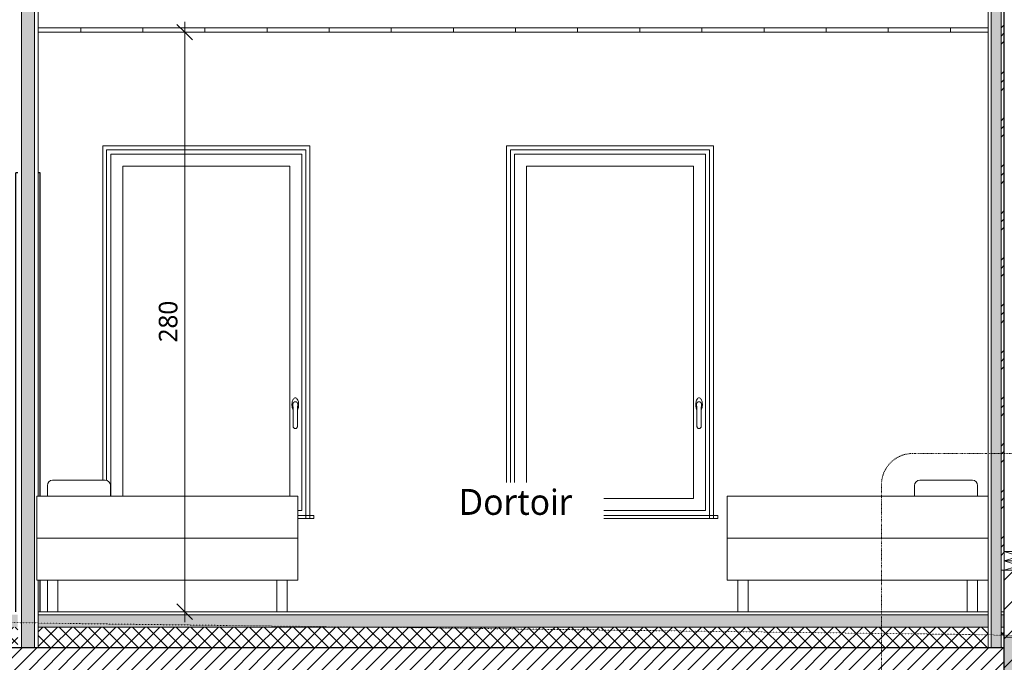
# Model space of a CAD drawing. Header units: millimetres. Extents: x -14541 to 215560, y -3285 to 6136.
# Tile 8 of 50: x 17014 to 21769, y -245 to 2860. Entities that reach past the tile are written whole.
import ezdxf

# ---------------------------------------------------------------- set-up
doc = ezdxf.new("R2010")
doc.units = ezdxf.units.MM
doc.linetypes.add('A-pointilles', pattern=[0.53, 0, -0.53])
doc.linetypes.add('Tiret point', pattern=[6.25, 2.5, -1.875, 0, -1.875])
for name, color, linetype, lineweight in [('A-ANNO-DIMS', 211, 'Continuous', 9), ('A-ANNO-DIMS-50', 211, 'Continuous', 9), ('A-ANNO-SYMB', 150, 'Continuous', 9), ('A-AREA-IDEN', 2, 'Continuous', 9), ('A-CLNG', 13, 'Continuous', 13), ('A-CLNG-FNSH', 13, 'Continuous', 13), ('A-CLNG-PATT', 13, 'Continuous', 13), ('A-DETL-GENF', 92, 'Continuous', 13), ('A-DOOR', 31, 'Continuous', 25), ('A-FLOR', 192, 'Continuous', 13), ('A-FLOR-FNSH', 192, 'Continuous', 13), ('A-FLOR-MCUT', 51, 'Continuous', 13), ('A-FLOR-PATT', 8, 'Continuous', 13), ('A-GLAZ', 151, 'Continuous', 13), ('A-WALL', 113, 'Continuous', 13), ('A-WALL-FNSH', 113, 'Continuous', 13), ('A-WALL-PATT', 111, 'Continuous', 13), ('C-TOPO-FNSH', 192, 'A-pointilles', 13), ('C-TOPO-PATT', 8, 'Continuous', 100), ('I-FURN', 30, 'Continuous', 13), ('I-WALL', 2, 'Continuous', 13)]:
    doc.layers.add(name, color=color, linetype=linetype, lineweight=lineweight)
doc.styles.add('Trebuchet MS', font='trebuc.ttf', dxfattribs={"height": 90})
doc.styles.add('Trebuchet MS_1', font='trebuc.ttf', dxfattribs={"height": 125})
doc.dimstyles.new('Cotes100e_Intérieur', dxfattribs={"dimscale": 304.8, "dimtxt": 92.785582, "dimasz": 0.246063, "dimexe": 0.164042, "dimexo": 0.0625, "dimgap": 0.032808, "dimtad": 1, "dimdec": 0, "dimlfac": 0.1, "dimzin": 0, "dimdsep": 46, "dimtxsty": 'Trebuchet MS', "dimblk1": 'OBLIQUE', "dimblk2": 'OBLIQUE', "dimsah": 1, "dimcen": 0.09, "dimdle": 0.164042, "dimazin": 0, "dimtfac": 1, "dimtdec": 4, "dimtix": 1, "dimtmove": 0, "dimatfit": 3, "dimfxl": 0.164042, "dimfxlon": 1, "dimtvp": 1, "dimtolj": 1, "dimtzin": 0, "dimarcsym": 2})

# ---------------------------------------------------------------- blocks, each defined once
blk = doc.blocks.new('PINT_ plein-vitré - P90 plein-7515870-COUPE AA_50')
at = {"layer": 'A-DOOR', "color": 20}
for p, q in [((17005, 2120), (16995, 2120)), ((16995, 0), (16995, 2120)), ((17113, 2120), (17103, 2120)), ((17113, 558.8), (17113, 2120)), ((17113, 0), (17113, 152.4))]:
    blk.add_line(p, q, dxfattribs=at)
blk = doc.blocks.new('MOB_Lit - Lit maternelle 66x126-7718744-COUPE AA_50')
at = {"layer": 'I-FURN', "color": 254}
for p, q in [((17147.8, 152.4), (17147.8, 0)), ((17147.8, 152.4), (17147.8, 0)), ((17198.6, 0), (17198.6, 152.4)), ((17198.6, 0), (17198.6, 152.4)), ((18255.4, 152.4), (18255.4, 0)), ((18255.4, 152.4), (18255.4, 0)), ((18306.2, 0), (18306.2, 152.4)), ((18306.2, 0), (18306.2, 152.4))]:
    blk.add_line(p, q, dxfattribs=at)
blk = doc.blocks.new('MOB_Lit - Lit maternelle 66x126-V1-COUPE AA_50')
at = {"layer": 'I-FURN', "color": 254}
for p, q in [((17427.2, 635), (17173.2, 635)), ((17147.8, 609.6), (17147.8, 558.8)), ((17452.6, 558.8), (17452.6, 609.6)), ((17097, 558.8), (17097, 355.6)), ((17122.4, 558.8), (17097, 558.8)), ((17122.4, 558.8), (18331.6, 558.8)), ((18357, 558.8), (18331.6, 558.8)), ((18357, 355.6), (18357, 558.8)), ((17097, 355.6), (17122.4, 355.6)), ((17097, 355.6), (17097, 152.4)), ((17122.4, 355.6), (17097, 355.6)), ((18331.6, 355.6), (17122.4, 355.6)), ((17122.4, 355.6), (18331.6, 355.6)), ((18331.6, 355.6), (18357, 355.6)), ((18357, 355.6), (18331.6, 355.6)), ((18357, 152.4), (18357, 355.6)), ((17097, 152.4), (17122.4, 152.4)), ((18331.6, 152.4), (17122.4, 152.4)), ((17147.8, 152.4), (17147.8, 0)), ((17147.8, 152.4), (17147.8, 0)), ((17198.6, 0), (17198.6, 152.4)), ((17198.6, 0), (17198.6, 152.4)), ((18255.4, 152.4), (18255.4, 0)), ((18255.4, 152.4), (18255.4, 0)), ((18306.2, 0), (18306.2, 152.4)), ((18306.2, 0), (18306.2, 152.4)), ((18331.6, 152.4), (18357, 152.4)), ((17147.8, 0), (17173.2, 0)), ((17173.2, 0), (17198.6, 0)), ((18255.4, 0), (18280.8, 0)), ((18280.8, 0), (18306.2, 0))]:
    blk.add_line(p, q, dxfattribs=at)
for centre, start, end in [((17173.2, 609.6), 90, 180), ((17427.2, 609.6), 0, 90)]:
    blk.add_arc(centre, 25.4, start, end, dxfattribs=at)
blk = doc.blocks.new('MOB_Lit - Lit maternelle 66x126-7718745-COUPE AA_50')
at = {"layer": 'I-FURN', "color": 254}
for p, q in [((20482, 152.4), (20482, 0)), ((20482, 152.4), (20482, 0)), ((20532.8, 0), (20532.8, 152.4)), ((20532.8, 0), (20532.8, 152.4)), ((21589.6, 152.4), (21589.6, 0)), ((21589.6, 152.4), (21589.6, 0)), ((21640.4, 0), (21640.4, 152.4)), ((21640.4, 0), (21640.4, 152.4))]:
    blk.add_line(p, q, dxfattribs=at)
blk = doc.blocks.new('MOB_Lit - Lit maternelle 66x126-V2-COUPE AA_50')
at = {"layer": 'I-FURN', "color": 254}
for p, q in [((21615, 635), (21361, 635)), ((21335.6, 609.6), (21335.6, 558.8)), ((21640.4, 558.8), (21640.4, 609.6)), ((20431.2, 558.8), (20431.2, 355.6)), ((20456.6, 558.8), (20431.2, 558.8)), ((20456.6, 558.8), (21665.8, 558.8)), ((21691.2, 558.8), (21665.8, 558.8)), ((21691.2, 355.6), (21691.2, 558.8)), ((20431.2, 355.6), (20456.6, 355.6)), ((20431.2, 355.6), (20431.2, 152.4)), ((20456.6, 355.6), (20431.2, 355.6)), ((21665.8, 355.6), (20456.6, 355.6)), ((20456.6, 355.6), (21665.8, 355.6)), ((21665.8, 355.6), (21691.2, 355.6)), ((21691.2, 355.6), (21665.8, 355.6)), ((21691.2, 152.4), (21691.2, 355.6)), ((20431.2, 152.4), (20456.6, 152.4)), ((21665.8, 152.4), (20456.6, 152.4)), ((20482, 152.4), (20482, 0)), ((20482, 152.4), (20482, 0)), ((20532.8, 0), (20532.8, 152.4)), ((20532.8, 0), (20532.8, 152.4)), ((21589.6, 152.4), (21589.6, 0)), ((21589.6, 152.4), (21589.6, 0)), ((21640.4, 0), (21640.4, 152.4)), ((21640.4, 0), (21640.4, 152.4)), ((21665.8, 152.4), (21691.2, 152.4))]:
    blk.add_line(p, q, dxfattribs=at)
for centre, start, end in [((21361, 609.6), 90, 180), ((21615, 609.6), 360, 90)]:
    blk.add_arc(centre, 25.4, start, end, dxfattribs=at)
blk = doc.blocks.new('Menuiserie Alu - 1V - 100x180cm - Bavette Alu-V3-COUPE AA_50')
at = {"layer": 'A-GLAZ', "color": 30}
for p, q in [((17454, 558.8), (17454, 2211)), ((17454, 2211), (18376, 2211)), ((18376, 2211), (18376, 489)), ((17512, 2153), (17512, 558.8)), ((18318, 2153), (17512, 2153)), ((18318, 558.8), (18318, 2153)), ((18332.4, 1000.1), (18332.5, 1001.1)), ((18338.1, 1011.8), (18338.8, 1012.4)), ((18351.2, 1012.4), (18351.9, 1011.8)), ((18357.5, 1001.1), (18357.5, 1000.1)), ((18332.6, 996.6), (18332.5, 997.7)), ((18335, 990.2), (18335, 895)), ((18355, 895), (18355, 990.2)), ((18357.5, 997.7), (18357.4, 996.6)), ((18376, 489), (18357, 489)), ((18357, 465), (18425, 465)), ((18425, 450), (18357, 450)), ((18435, 465), (18425, 465)), ((18425, 450), (18435, 450)), ((18435, 450), (18435, 465))]:
    blk.add_line(p, q, dxfattribs=at)
at = {"layer": 'A-GLAZ', "color": 30, "flags": 128}
for points in [[(18345, 1033), (18342.4, 1032.5), (18339.8, 1031.2), (18337.4, 1029), (18335.2, 1026), (18333.2, 1022.4), (18331.6, 1018), (18330.3, 1013.3), (18329.5, 1008.1), (18329.1, 1002.7), (18329.1, 997.3), (18329.5, 991.9), (18330.3, 986.7), (18331.6, 982), (18333.2, 977.6), (18335, 974.3)], [(18332.7, 1002.5), (18332.4, 999.3), (18332.7, 996.1), (18333.6, 993), (18335, 990.2)], [(18339.9, 1013), (18340.7, 1013.4), (18343.5, 1014.2), (18344.3, 1014.3)], [(18355, 974.3), (18356.8, 977.6), (18358.4, 982), (18359.7, 986.7), (18360.5, 991.9), (18360.9, 997.3), (18360.9, 1002.7), (18360.5, 1008.1), (18359.7, 1013.3), (18358.4, 1018), (18356.8, 1022.4), (18354.8, 1026), (18352.6, 1029), (18350.2, 1031.2), (18347.6, 1032.5), (18345, 1033)], [(18345.5, 1014.3), (18346.5, 1014.2), (18349.3, 1013.4), (18350.1, 1013)], [(18355, 990.2), (18356.4, 993), (18357.3, 996.1), (18357.6, 999.3), (18357.3, 1002.5)], [(18346.8, 885.2), (18345, 885), (18343.2, 885.2), (18341.4, 885.7), (18339.8, 886.5), (18338.4, 887.5), (18337.1, 888.9), (18336.1, 890.4), (18335.4, 892.1)], [(18354.6, 892.1), (18353.9, 890.4), (18352.9, 888.9), (18351.6, 887.5), (18350.2, 886.5), (18348.6, 885.7), (18347.9, 885.5)]]:
    blk.add_lwpolyline(points, dxfattribs=at)
at = {"layer": 'A-GLAZ', "color": 30}
for start, end in [(180, 236.2042), (303.7958, 0)]:
    blk.add_arc((18345, 895), 10, start, end, dxfattribs=at)
for points, knots in [([(18334.4, 1007.4), (18334.4, 1007.4), (18334.3, 1007.2), (18334.1, 1006.9), (18334, 1006.7), (18334, 1006.5), (18333.9, 1006.3), (18333.8, 1006.1), (18333.7, 1005.9), (18333.6, 1005.7), (18333.5, 1005.5), (18333.4, 1005.2), (18333.3, 1004.7), (18333.1, 1004.2), (18332.9, 1003.5), (18332.8, 1002.9), (18332.7, 1002.5)], [0, 0, 0, 0, 0.166667, 0.25, 0.291667, 0.333333, 0.375, 0.416667, 0.458333, 0.5, 0.541667, 0.583333, 0.666667, 0.75, 0.833333, 1, 1, 1, 1]), ([(18355.6, 1007.4), (18355.3, 1008), (18354.8, 1008.8), (18354.1, 1009.7), (18353.7, 1010.2), (18353.3, 1010.5), (18353, 1010.9), (18352.8, 1011.1), (18352.6, 1011.3), (18352.2, 1011.6), (18351.8, 1012), (18351.4, 1012.4), (18350.9, 1012.6), (18350.6, 1012.8), (18350.4, 1012.9), (18350.1, 1013), (18349.8, 1013.1), (18349.3, 1013.3), (18348.6, 1013.6), (18347.7, 1013.9), (18346.7, 1014.1), (18345.9, 1014.3), (18345.4, 1014.3), (18345.1, 1014.3), (18344.7, 1014.3), (18344.3, 1014.3), (18343.4, 1014.1), (18342.4, 1013.9), (18341.5, 1013.6), (18340.8, 1013.3), (18340.3, 1013.1), (18339.9, 1013), (18339.6, 1012.9), (18339.4, 1012.8), (18339.1, 1012.6), (18338.7, 1012.4), (18338.2, 1012), (18337.8, 1011.6), (18337.5, 1011.4), (18337.3, 1011.2), (18337.2, 1011.1), (18337.1, 1011), (18336.9, 1010.8), (18336.7, 1010.6), (18336.3, 1010.2), (18335.9, 1009.7), (18335.5, 1009.1), (18334.9, 1008.3), (18334.6, 1007.7), (18334.4, 1007.4)], [0, 0, 0, 0, 0.125, 0.15625, 0.1875, 0.21875, 0.234375, 0.25, 0.265625, 0.28125, 0.3125, 0.34375, 0.359375, 0.367188, 0.375, 0.382812, 0.390625, 0.40625, 0.421875, 0.4375, 0.46875, 0.484375, 0.492188, 0.5, 0.507812, 0.515625, 0.53125, 0.5625, 0.578125, 0.59375, 0.609375, 0.617188, 0.625, 0.632812, 0.640625, 0.65625, 0.6875, 0.71875, 0.734375, 0.742188, 0.75, 0.757812, 0.765625, 0.78125, 0.8125, 0.84375, 0.875, 0.9375, 1, 1, 1, 1]), ([(18357.3, 1002.5), (18357.2, 1002.9), (18357.1, 1003.5), (18356.9, 1004.2), (18356.7, 1004.7), (18356.6, 1005), (18356.5, 1005.2), (18356.5, 1005.5), (18356.4, 1005.7), (18356.3, 1005.9), (18356.2, 1006.1), (18356.1, 1006.3), (18356, 1006.5), (18356, 1006.7), (18355.9, 1006.9), (18355.7, 1007.2), (18355.6, 1007.4), (18355.6, 1007.4)], [0, 0, 0, 0, 0.166667, 0.25, 0.333333, 0.375, 0.416667, 0.458333, 0.5, 0.541667, 0.583333, 0.625, 0.666667, 0.708333, 0.75, 0.833333, 1, 1, 1, 1]), ([(18339.4, 886.7), (18339.9, 886.4), (18340.5, 886.1), (18341.4, 885.7), (18342, 885.5), (18342.4, 885.4), (18342.8, 885.3), (18343.2, 885.2), (18343.5, 885.1), (18343.9, 885.1), (18344.4, 885), (18345, 885), (18345.6, 885), (18346.1, 885.1), (18346.5, 885.1), (18346.8, 885.2), (18347.2, 885.3), (18347.6, 885.4), (18348, 885.5), (18348.6, 885.7), (18349.5, 886.1), (18350.1, 886.4), (18350.6, 886.7)], [0, 0, 0, 0, 0.125, 0.1875, 0.25, 0.28125, 0.3125, 0.34375, 0.375, 0.40625, 0.4375, 0.5, 0.5625, 0.59375, 0.625, 0.65625, 0.6875, 0.71875, 0.75, 0.8125, 0.875, 1, 1, 1, 1])]:
    blk.add_open_spline(points, degree=3, knots=knots, dxfattribs=at)
for points in [[(18335.4, 892.1), (18335.3, 892.6), (18335.1, 893.5), (18335, 894.5), (18335, 895)], [(18355, 895), (18355, 894.5), (18354.9, 893.5), (18354.7, 892.6), (18354.6, 892.1)]]:
    blk.add_open_spline(points, degree=3, dxfattribs=at)
blk = doc.blocks.new('Menuiserie Alu - 1V - 100x180cm - Bavette Alu-8284131-COUPE AA_50')
at = {"layer": 'A-GLAZ', "color": 30}
for p, q in [((7856.5, 489), (7856.5, 2211)), ((7856.5, 2211), (8778.5, 2211)), ((8778.5, 2211), (8778.5, 489)), ((7914.5, 2153), (7914.5, 547)), ((8720.5, 2153), (7914.5, 2153)), ((8720.5, 547), (8720.5, 2153)), ((8734.9, 1000.1), (8735, 1001.1)), ((8740.5, 1011.8), (8741.3, 1012.4)), ((8753.7, 1012.4), (8754.4, 1011.8)), ((8759.9, 1001.1), (8760, 1000.1)), ((8735.1, 996.6), (8735, 997.7)), ((8737.5, 990.2), (8737.5, 895)), ((8757.5, 895), (8757.5, 990.2)), ((8759.9, 997.7), (8759.8, 996.6)), ((7914.5, 547), (8720.5, 547)), ((8778.5, 489), (7856.5, 489)), ((7797.5, 465), (7797.5, 450)), ((7807.5, 465), (7797.5, 465)), ((7797.5, 450), (7807.5, 450)), ((7807.5, 465), (8827.5, 465)), ((8827.5, 450), (7807.5, 450)), ((8837.5, 465), (8827.5, 465)), ((8827.5, 450), (8837.5, 450)), ((8837.5, 450), (8837.5, 465))]:
    blk.add_line(p, q, dxfattribs=at)
at = {"layer": 'A-GLAZ', "color": 30, "flags": 128}
for points in [[(8747.5, 1033), (8744.8, 1032.5), (8742.3, 1031.2), (8739.8, 1029), (8737.6, 1026), (8735.7, 1022.4), (8734.1, 1018), (8732.8, 1013.3), (8731.9, 1008.1), (8731.5, 1002.7), (8731.5, 997.3), (8731.9, 991.9), (8732.8, 986.7), (8734.1, 982), (8735.7, 977.6), (8737.4, 974.3)], [(8735.2, 1002.5), (8734.9, 999.3), (8735.2, 996.1), (8736.1, 993), (8737.5, 990.2)], [(8742.4, 1013), (8743.1, 1013.4), (8746, 1014.2), (8747.2, 1014.3)], [(8757.5, 974.3), (8759.2, 977.6), (8760.8, 982), (8762.1, 986.7), (8763, 991.9), (8763.4, 997.3), (8763.4, 1002.7), (8763, 1008.1), (8762.1, 1013.3), (8760.8, 1018), (8759.2, 1022.4), (8757.3, 1026), (8755.1, 1029), (8752.6, 1031.2), (8750.1, 1032.5), (8747.5, 1033)], [(8747.9, 1014.3), (8748.9, 1014.2), (8751.8, 1013.4), (8752.5, 1013)], [(8757.5, 990.2), (8758.9, 993), (8759.7, 996.1), (8760, 999.3), (8759.7, 1002.5)], [(8749.3, 885.2), (8747.5, 885), (8745.6, 885.2), (8743.9, 885.7), (8742.3, 886.5), (8740.8, 887.5), (8739.6, 888.9), (8738.6, 890.4), (8737.9, 892.1)], [(8757, 892.1), (8756.3, 890.4), (8755.3, 888.9), (8754.1, 887.5), (8752.6, 886.5), (8751, 885.7), (8750.4, 885.5)]]:
    blk.add_lwpolyline(points, dxfattribs=at)
at = {"layer": 'A-GLAZ', "color": 30}
for start, end in [(180, 236.2042), (303.7958, 0)]:
    blk.add_arc((8747.5, 895), 10, start, end, dxfattribs=at)
for points, knots in [([(8736.9, 1007.4), (8736.8, 1007.4), (8736.7, 1007.2), (8736.6, 1006.9), (8736.5, 1006.7), (8736.4, 1006.5), (8736.3, 1006.3), (8736.2, 1006.1), (8736.2, 1005.9), (8736.1, 1005.7), (8736, 1005.5), (8735.9, 1005.2), (8735.7, 1004.7), (8735.6, 1004.2), (8735.4, 1003.5), (8735.2, 1002.9), (8735.2, 1002.5)], [0, 0, 0, 0, 0.166667, 0.25, 0.291667, 0.333333, 0.375, 0.416667, 0.458333, 0.5, 0.541667, 0.583333, 0.666667, 0.75, 0.833333, 1, 1, 1, 1]), ([(8758, 1007.4), (8757.7, 1008), (8757.2, 1008.8), (8756.5, 1009.7), (8756.1, 1010.2), (8755.8, 1010.5), (8755.5, 1010.9), (8755.3, 1011.1), (8755, 1011.3), (8754.7, 1011.6), (8754.3, 1012), (8753.8, 1012.4), (8753.4, 1012.6), (8753.1, 1012.8), (8752.9, 1012.9), (8752.6, 1013), (8752.2, 1013.1), (8751.7, 1013.3), (8751.1, 1013.6), (8750.2, 1013.9), (8749.2, 1014.1), (8748.3, 1014.3), (8747.9, 1014.3), (8747.5, 1014.3), (8747.2, 1014.3), (8746.7, 1014.3), (8745.9, 1014.1), (8744.9, 1013.9), (8743.9, 1013.6), (8743.2, 1013.3), (8742.7, 1013.1), (8742.3, 1013), (8742.1, 1012.9), (8741.8, 1012.8), (8741.5, 1012.6), (8741.1, 1012.4), (8740.6, 1012), (8740.2, 1011.6), (8739.9, 1011.4), (8739.8, 1011.2), (8739.7, 1011.1), (8739.5, 1011), (8739.4, 1010.8), (8739.1, 1010.6), (8738.8, 1010.2), (8738.4, 1009.7), (8737.9, 1009.1), (8737.4, 1008.3), (8737, 1007.7), (8736.9, 1007.4)], [0, 0, 0, 0, 0.125, 0.15625, 0.1875, 0.21875, 0.234375, 0.25, 0.265625, 0.28125, 0.3125, 0.34375, 0.359375, 0.367188, 0.375, 0.382812, 0.390625, 0.40625, 0.421875, 0.4375, 0.46875, 0.484375, 0.492188, 0.5, 0.507812, 0.515625, 0.53125, 0.5625, 0.578125, 0.59375, 0.609375, 0.617188, 0.625, 0.632812, 0.640625, 0.65625, 0.6875, 0.71875, 0.734375, 0.742188, 0.75, 0.757812, 0.765625, 0.78125, 0.8125, 0.84375, 0.875, 0.9375, 1, 1, 1, 1]), ([(8759.7, 1002.5), (8759.7, 1002.9), (8759.5, 1003.5), (8759.3, 1004.2), (8759.2, 1004.7), (8759.1, 1005), (8759, 1005.2), (8758.9, 1005.5), (8758.8, 1005.7), (8758.7, 1005.9), (8758.7, 1006.1), (8758.6, 1006.3), (8758.5, 1006.5), (8758.4, 1006.7), (8758.3, 1006.9), (8758.2, 1007.2), (8758.1, 1007.4), (8758, 1007.4)], [0, 0, 0, 0, 0.166667, 0.25, 0.333333, 0.375, 0.416667, 0.458333, 0.5, 0.541667, 0.583333, 0.625, 0.666667, 0.708333, 0.75, 0.833333, 1, 1, 1, 1]), ([(8741.9, 886.7), (8742.3, 886.4), (8742.9, 886.1), (8743.8, 885.7), (8744.4, 885.5), (8744.9, 885.4), (8745.2, 885.3), (8745.6, 885.2), (8746, 885.1), (8746.3, 885.1), (8746.8, 885), (8747.5, 885), (8748.1, 885), (8748.6, 885.1), (8748.9, 885.1), (8749.3, 885.2), (8749.7, 885.3), (8750, 885.4), (8750.5, 885.5), (8751.1, 885.7), (8752, 886.1), (8752.6, 886.4), (8753, 886.7)], [0, 0, 0, 0, 0.125, 0.1875, 0.25, 0.28125, 0.3125, 0.34375, 0.375, 0.40625, 0.4375, 0.5, 0.5625, 0.59375, 0.625, 0.65625, 0.6875, 0.71875, 0.75, 0.8125, 0.875, 1, 1, 1, 1])]:
    blk.add_open_spline(points, degree=3, knots=knots, dxfattribs=at)
for points in [[(8737.9, 892.1), (8737.7, 892.6), (8737.5, 893.5), (8737.5, 894.5), (8737.5, 895)], [(8757.5, 895), (8757.5, 894.5), (8757.4, 893.5), (8757.2, 892.6), (8757, 892.1)]]:
    blk.add_open_spline(points, degree=3, dxfattribs=at)
blk = doc.blocks.new('STR_RECTANGLE - Croix 45x145-7696953-COUPE AA_50')
at = {"layer": 'A-DETL-GENF'}
for p, q in [((-4484, 245), (-4484, 200)), ((-4484, 200), (-4484, 245)), ((-4484, 200), (-4339, 245)), ((-4339, 200), (-4484, 245)), ((-4339, 200), (-4339, 245)), ((-4339, 245), (-4339, 200)), ((-4484, 200), (-4339, 200)), ((-4339, 200), (-4484, 200))]:
    blk.add_line(p, q, dxfattribs=at)
blk = doc.blocks.new('STR_RECTANGLE - Croix 45x145-V4-COUPE AA_50')
at = {"layer": 'A-DETL-GENF'}
for p, q in [((-4484, 290), (-4484, 245)), ((-4339, 290), (-4484, 290)), ((-4484, 245), (-4484, 290)), ((-4484, 290), (-4339, 290)), ((-4484, 245), (-4339, 290)), ((-4339, 245), (-4484, 290)), ((-4339, 245), (-4339, 290)), ((-4339, 290), (-4339, 245)), ((-4484, 245), (-4339, 245)), ((-4339, 245), (-4484, 245))]:
    blk.add_line(p, q, dxfattribs=at)
blk = doc.blocks.new('DIMBLOCK4-COUPE AA_50')
at = {"layer": 'A-ANNO-DIMS-50'}
for p, q in [((17810.9, 2800), (17773.4, 2837.5)), ((17810.9, 2850), (17810.9, -50)), ((17810.9, 2800), (17760.9, 2800)), ((17810.9, 2800), (17848.4, 2762.5)), ((17810.9, 2800), (17860.9, 2800)), ((17810.9, 0), (17760.9, 0)), ((17810.9, 0), (17773.4, 37.5)), ((17810.9, 0), (17848.4, -37.5)), ((17810.9, 0), (17860.9, 0))]:
    blk.add_line(p, q, dxfattribs=at)
at = {"layer": 'A-ANNO-DIMS-50', "color": 0, "insert": (17685.7, 1300.9), "char_height": 90, "width": 237.783, "attachment_point": 1, "rotation": 90, "line_spacing_factor": 1.048425, "style": 'Trebuchet MS'}
blk.add_mtext('280', dxfattribs=at)
blk = doc.blocks.new('_Oblique')
at = {"color": 0, "linetype": 'ByBlock', "lineweight": -2}
blk.add_line((-0.5, -0.5), (0.5, 0.5), dxfattribs=at)

msp = doc.modelspace()

# ---------------------------------------------------------------- hatches: boundary and pattern name
at = {"layer": 'A-CLNG-PATT'}
h = msp.add_hatch(dxfattribs=at)
h.set_pattern_fill('FP_13', color=30, style=0, pattern_type=2)
h.set_pattern_definition([(90, (9808.5, 3183.1), (-300, 2e-14), [])])
h.paths.add_polyline_path([(21333.9, 2800), (21691.2, 2800), (21691.2, 2820), (17103, 2820), (17103, 2800), (20414, 2800)])
at = {"layer": 'A-FLOR-PATT'}
h = msp.add_hatch(dxfattribs=at)
h.set_pattern_fill('FP_7', color=30, style=0, pattern_type=2)
h.set_pattern_definition([(0, (9808.49, 3183.113), (203.2, 50.8), [16.764, -135.636, 16.764, -135.636, -812.8]), (0, (9808.49, 3183.113), (203.2, 50.8), [-304.8, 16.764, -288.036, 16.764, -135.636, -355.6]), (0, (9808.49, 3183.113), (203.2, 50.8), [-762, 16.764, -84.836, 16.764, -237.236]), (120, (9884.69, 3208.513), (-145.59409, 150.57636), [16.764, -135.636, 16.764, -135.636, -812.8]), (120, (9884.69, 3208.513), (-145.59409, 150.57636), [-304.8, 16.764, -288.036, 16.764, -135.636, -355.6]), (120, (9884.69, 3208.513), (-145.59409, 150.57636), [-762, 16.764, -84.836, 16.764, -237.236]), (240, (9910.09, 3310.113), (-57.60591, -201.37636), [16.764, -135.636, 16.764, -135.636, -812.8]), (240, (9910.09, 3310.113), (-57.60591, -201.37636), [-304.8, 16.764, -288.036, 16.764, -135.636, -355.6]), (240, (9910.09, 3310.113), (-57.60591, -201.37636), [-762, 16.764, -84.836, 16.764, -237.236])])
h.paths.add_polyline_path([(176.6, -75), (17005, -75), (17005, -15), (-4261, -15), (-4261, -75), (-283.3, -75)])
h.paths.add_polyline_path([(-4336.5, -75), (-4324, -75), (-4324, -15), (-4336.5, -15), (-4336.5, -50)])
h.paths.add_polyline_path([(21754.2, -75), (21766.7, -75), (21766.7, -15), (21754.2, -15), (21754.2, -33.7)])
h.paths.add_polyline_path([(21691.2, -75), (21691.2, -15), (17103, -15), (17103, -75), (21678.9, -75)])
h = msp.add_hatch(dxfattribs=at)
h.set_pattern_fill('FP_8', color=30, angle=-225, style=0, pattern_type=2)
h.set_pattern_definition([(225, (8715.084, -2e-11), (35.35534, -35.35534), []), (315, (8715.084, -2e-11), (35.35534, 35.35534), [])])
h.paths.add_polyline_path([(8915.5, -175), (17005, -175), (17005, -75), (-4261, -75), (-4261, -172.9), (-4324, -172.9), (-4324, -75), (-4336.5, -75), (-4336.5, -175), (8455.6, -175)])
h.paths.add_polyline_path([(21766.7, -175), (21766.7, -75), (21754.2, -75), (21754.2, -172.9), (21691.2, -172.9), (21691.2, -75), (17103, -75), (17103, -175), (21678.9, -175)])
h = msp.add_hatch(dxfattribs=at)
h.set_pattern_fill('FP_9', color=30, angle=-225, style=0, pattern_type=2)
h.set_pattern_definition([(225, (8715.084, -2e-11), (35.35534, -35.35534), [])])
h.paths.add_polyline_path([(-4336.5, -305), (21766.7, -305), (21766.7, -175), (-4336.5, -175), (-4336.5, -196)])
at = {"layer": 'A-WALL-PATT'}
h = msp.add_hatch(dxfattribs=at)
h.set_pattern_fill('FP_18', color=30, angle=135, style=0, pattern_type=2)
h.set_pattern_definition([(135, (22072.18, 2635.77), (-177.7999, 88.8996), [15.715, -110.008]), (135, (21994.39, 2669.11), (-177.7999, 88.8996), [15.715, -110.008]), (135, (22072.18, 2680.22), (-177.7999, 88.8996), [15.715, -110.008]), (135, (21994.39, 2713.56), (-177.7999, 88.8996), [15.715, -110.008]), (161.565, (22061.066, 2646.882), (-355.59962, 88.89985), [35.141, -245.986]), (161.565, (22027.73, 2657.995), (-355.59962, 88.89985), [35.141, -245.986]), (161.565, (22061.066, 2691.333), (-355.59962, 88.89985), [35.141, -245.986]), (161.565, (22027.73, 2702.445), (-355.59962, 88.89985), [35.141, -245.986]), (225, (21994.39, 2646.88), (177.7999, 88.8996), [15.715, -110.008]), (225, (22072.18, 2680.22), (177.7999, 88.8996), [15.715, -110.008]), (225, (21994.39, 2691.33), (177.7999, 88.8996), [15.715, -110.008]), (225, (22072.18, 2724.67), (177.7999, 88.8996), [15.715, -110.008]), (198.435, (22027.73, 2657.995), (355.59962, 88.89985), [35.141, -245.986]), (198.435, (22061.067, 2669.107), (355.59962, 88.89985), [35.141, -245.986]), (198.435, (22027.73, 2702.445), (355.59962, 88.89985), [35.141, -245.986]), (198.435, (22061.067, 2713.558), (355.59962, 88.89985), [35.141, -245.986])])
h.paths.add_polyline_path([(21706.2, -172.9), (21754.2, -172.9), (21754.2, 4714.4), (21706.2, 4714.4), (21706.2, -114.9)])
h = msp.add_hatch(dxfattribs=at)
h.set_pattern_fill('FP_4', color=30, style=0, pattern_type=2)
h.set_pattern_definition([(45, (9808.49, 3183.11), (-112.2532, 112.2532), []), (45, (9848.18, 3183.11), (0, 224.5064), []), (45, (9768.8, 3183.11), (0, 224.5064), [])])
h.paths.add_polyline_path([(21769.2, 200), (21769.2, 4714.4), (21754.2, 4714.4), (21754.2, 200)])
h = msp.add_hatch(dxfattribs=at)
h.set_pattern_fill('FP_3', color=30, angle=135, style=0, pattern_type=2)
h.set_pattern_definition([(135, (17103, 1645.74), (-177.7999, 88.8996), [15.715, -110.008]), (135, (17025.21, 1679.075), (-177.7999, 88.8996), [15.715, -110.008]), (135, (17103, 1690.19), (-177.7999, 88.8996), [15.715, -110.008]), (135, (17025.21, 1723.525), (-177.7999, 88.8996), [15.715, -110.008]), (161.565, (17091.887, 1656.85), (-355.59962, 88.89985), [35.141, -245.986]), (161.565, (17058.55, 1667.962), (-355.59962, 88.89985), [35.141, -245.986]), (161.565, (17091.887, 1701.3), (-355.59962, 88.89985), [35.141, -245.986]), (161.565, (17058.55, 1712.413), (-355.59962, 88.89985), [35.141, -245.986]), (225, (17025.21, 1656.85), (177.7999, 88.8996), [15.715, -110.008]), (225, (17103, 1690.19), (177.7999, 88.8996), [15.715, -110.008]), (225, (17025.21, 1701.3), (177.7999, 88.8996), [15.715, -110.008]), (225, (17103, 1734.64), (177.7999, 88.8996), [15.715, -110.008]), (198.435, (17058.55, 1667.962), (355.59962, 88.89985), [35.141, -245.986]), (198.435, (17091.887, 1679.075), (355.59962, 88.89985), [35.141, -245.986]), (198.435, (17058.55, 1712.413), (355.59962, 88.89985), [35.141, -245.986]), (198.435, (17091.887, 1723.525), (355.59962, 88.89985), [35.141, -245.986])])
h.paths.add_polyline_path([(17085, -175), (17085, 3351.5), (17023, 3351.5), (17023, -175)])
h = msp.add_hatch(dxfattribs=at)
h.set_pattern_fill('FP_10', color=30, style=0, pattern_type=2)
h.set_pattern_definition([(45, (9808.49, 3183.11), (-70.7107, 70.7107), [])])
h.paths.add_polyline_path([(21766.7, -800), (21916.7, -800), (21916.7, 200), (21766.7, 200), (21766.7, -358.3)])
at = {"layer": 'C-TOPO-PATT', "lineweight": 13}
h = msp.add_hatch(dxfattribs=at)
h.set_pattern_fill('FP_14', color=256, style=0, pattern_type=2)
h.set_pattern_definition([(45, (12665.99, 6040.61), (213.84253, 356.40374), [1612.9, -806.45]), (135, (12665.99, 6040.61), (213.84253, -356.40374), [1612.9, -806.45])])
h.paths.add_polyline_path([(42997.1, -2954.9), (44331, -2954.9), (44331, -1093.9), (42808.3, -1069.4), (39425.4, -905.3), (38388.8, -871.8), (35705.5, -834), (33936.2, -793.5), (32285.3, -707.2), (30560.3, -550.9), (29024.9, -302.6), (28403.2, -227.7), (27910.2, -200.8), (27751.4, -181.6), (26479.7, -206.7), (25334.1, -127.6), (25304.9, -127.6), (21766.7, -122.6), (21766.7, -605), (-4336.5, -605), (-4336.5, -50), (-9741.7, -50), (-11199.2, 78.3), (-14541.5, 215.7), (-14541.5, -2954.9), (40651.5, -2954.9)])

# ---------------------------------------------------------------- linework, layer by layer
at = {"layer": 'A-ANNO-SYMB', "linetype": 'Tiret point'}
for p, q in [((22459.9, 764), (21326.1, 764)), ((21176.1, 614), (21176.1, -1361))]:
    msp.add_line(p, q, dxfattribs=at)
msp.add_arc((21326.1, 614), 150, 90, 180, dxfattribs=at)
at = {"layer": 'A-CLNG', "color": 30}
msp.add_line((21691.2, 2820), (17103, 2820), dxfattribs=at)
at = {"layer": 'A-CLNG-FNSH', "color": 30}
msp.add_line((17103, 2800), (21691.2, 2800), dxfattribs=at)
at = {"layer": 'A-FLOR', "color": 30}
for p, q in [((17415, 2250), (18415, 2250)), ((17415, 2250), (17415, 2231)), ((18415, 2250), (18415, 2231)), ((19365, 2250), (20365, 2250)), ((19365, 2250), (19365, 2231)), ((20365, 2250), (20365, 2231)), ((18396, 2231), (17434, 2231)), ((20346, 2231), (19384, 2231))]:
    msp.add_line(p, q, dxfattribs=at)
at = {"layer": 'A-FLOR-FNSH', "color": 30}
for p, q in [((17148.4, 0), (17103, 0)), ((18256, 0), (17198, 0)), ((21691.2, 0), (18305.6, 0)), ((21766.7, 0), (21754.2, 0))]:
    msp.add_line(p, q, dxfattribs=at)
at = {"layer": 'A-FLOR-FNSH', "color": 20, "lineweight": 25}
msp.add_line((21766.7, -175), (-4336.5, -175), dxfattribs=at)
at = {"layer": 'A-FLOR-MCUT', "color": 30}
for p, q in [((21691.2, -172.9), (21691.2, 0)), ((21754.2, 0), (21754.2, -172.9)), ((21691.2, -15), (17103, -15)), ((21766.7, -15), (21754.2, -15)), ((18700.3, -75), (17103, -75)), ((21691.2, -75), (18700.3, -75)), ((21766.7, -75), (21754.2, -75)), ((21754.2, -172.9), (21691.2, -172.9))]:
    msp.add_line(p, q, dxfattribs=at)
at = {"layer": 'A-WALL', "color": 30}
for p, q in [((21706.2, -172.9), (21706.2, 4714.4)), ((21754.2, 200), (21754.2, 4714.4)), ((17023, 3351.5), (17023, 0)), ((17085, 3351.5), (17085, 0)), ((17023, -175), (17023, 0)), ((17085, -54.5), (17085, 0)), ((17103, -54.8), (17103, 0)), ((17085, -175), (17085, -54.5)), ((17103, -175), (17103, -54.8))]:
    msp.add_line(p, q, dxfattribs=at)
at = {"layer": 'A-WALL', "color": 20, "lineweight": 25}
for p, q in [((21769.2, 290), (21769.2, 4625)), ((21766.7, 200), (21766.7, -800)), ((21769.2, 200), (21766.7, 200))]:
    msp.add_line(p, q, dxfattribs=at)
at = {"layer": 'A-WALL-FNSH', "color": 30}
for p, q in [((21691.2, 4714.4), (21691.2, 558.8)), ((17103, 558.8), (17103, 3291.5)), ((21754.2, 0), (21754.2, 200)), ((21754.2, 200), (21766.7, 200)), ((17103, 0), (17103, 152.4)), ((21691.2, 152.4), (21691.2, 0))]:
    msp.add_line(p, q, dxfattribs=at)
at = {"layer": 'C-TOPO-FNSH', "color": 40}
for p, q in [((17254, -57.3), (15924.4, -34.8)), ((21602.8, -110.4), (17254, -57.3)), ((22243.5, -123.2), (21602.8, -110.4))]:
    msp.add_line(p, q, dxfattribs=at)
at = {"layer": 'C-TOPO-FNSH', "color": 7, "linetype": 'Continuous'}
msp.add_line((22243.5, -123.2), (21766.7, -122.6), dxfattribs=at)
at = {"layer": 'I-WALL', "color": 30}
for p, q in [((17415, 635), (17415, 2231)), ((17434, 2231), (17434, 633.2)), ((18396, 450), (18396, 2231)), ((18415, 2231), (18415, 450)), ((19365, 450), (19365, 2231)), ((19384, 2231), (19384, 450)), ((20346, 450), (20346, 2231)), ((20365, 2231), (20365, 450)), ((18415, 450), (18396, 450)), ((19384, 450), (19365, 450)), ((20365, 450), (20346, 450))]:
    msp.add_line(p, q, dxfattribs=at)

# ---------------------------------------------------------------- block references
at = {"layer": 'A-DETL-GENF'}
for name in ['STR_RECTANGLE - Croix 45x145-V4-COUPE AA_50', 'STR_RECTANGLE - Croix 45x145-7696953-COUPE AA_50']:
    msp.add_blockref(name, (26253.2, 0), dxfattribs=at)
at = {"layer": 'A-DOOR', "color": 20}
msp.add_blockref('PINT_ plein-vitré - P90 plein-7515870-COUPE AA_50', (0, 0), dxfattribs=at)
at = {"layer": 'A-GLAZ', "color": 30}
for name, p in [('Menuiserie Alu - 1V - 100x180cm - Bavette Alu-V3-COUPE AA_50', (0, 0)), ('Menuiserie Alu - 1V - 100x180cm - Bavette Alu-8284131-COUPE AA_50', (11547.5, 0))]:
    msp.add_blockref(name, p, dxfattribs=at)
at = {"layer": 'I-FURN', "color": 254}
for name in ['MOB_Lit - Lit maternelle 66x126-V1-COUPE AA_50', 'MOB_Lit - Lit maternelle 66x126-V2-COUPE AA_50', 'MOB_Lit - Lit maternelle 66x126-7718744-COUPE AA_50', 'MOB_Lit - Lit maternelle 66x126-7718745-COUPE AA_50', 'MOB_Lit - Lit maternelle 66x126-7718745-COUPE AA_50']:
    msp.add_blockref(name, (0, 0), dxfattribs=at)

# ---------------------------------------------------------------- dimensions: what is measured, and where the dimension line sits
at = {"layer": 'A-ANNO-DIMS'}
dim = msp.add_linear_dim(base=(17810.9, 0), p1=(17860.9, 2800), p2=(17860.9, 0), angle=90, dimstyle='Cotes100e_Intérieur', override={"dimpost": '<>', "dimfxl": 2800}, dxfattribs=at)
dim.commit()
dim.dimension.update_dxf_attribs({"geometry": 'DIMBLOCK4-COUPE AA_50', "text_midpoint": (17755.1, 1400)})

# ---------------------------------------------------------------- next in the draw order: texts
at = {"layer": 'A-AREA-IDEN', "insert": (19133.6, 592.5), "char_height": 125, "width": 669.409, "attachment_point": 1, "style": 'Trebuchet MS_1', "bg_fill": 3, "box_fill_scale": 1.25, "bg_fill_color": 256, "bg_fill_true_color": 13158600, "bg_fill_transparency": 0}
msp.add_mtext('Dortoir', dxfattribs=at)

doc.saveas('drawing.dxf')
